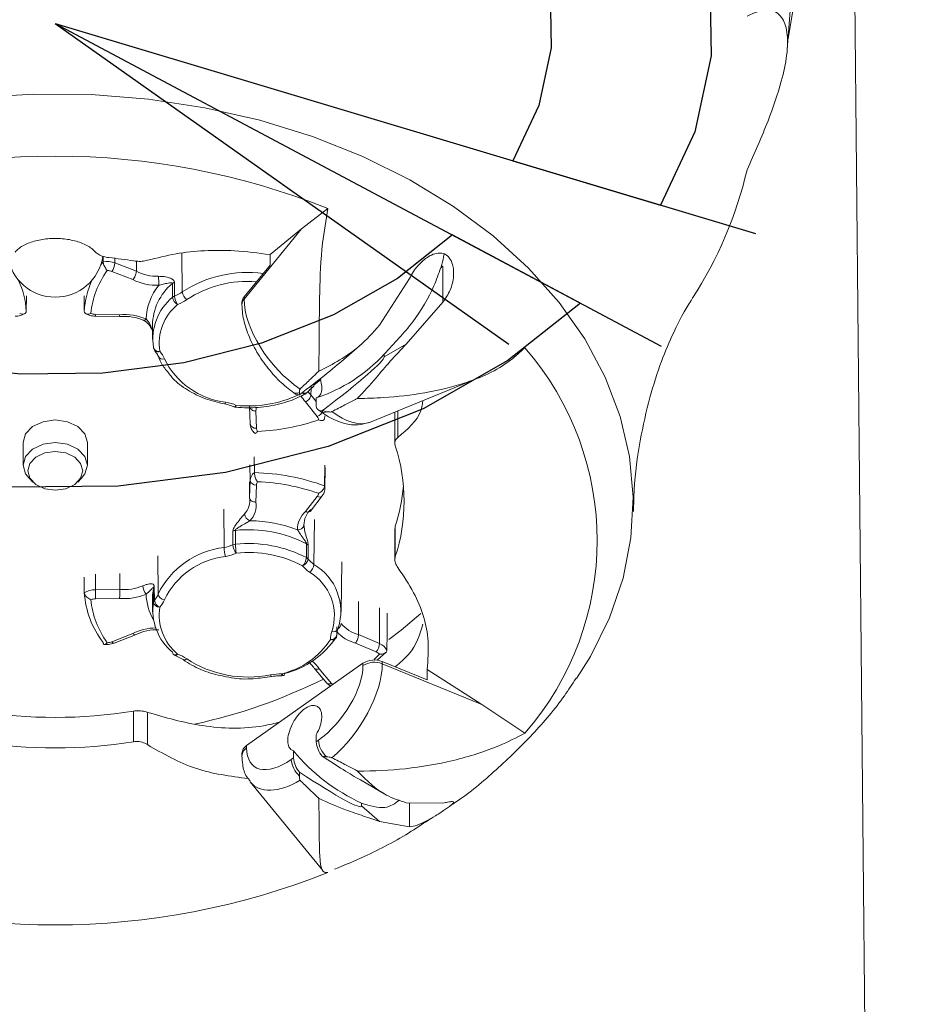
# Model space of a CAD drawing. Header units: millimetres. Extents: x 0 to 594, y 0 to 420.
# Tile 6 of 49: x 110.5 to 116.06, y 89.66 to 95.79. Entities that reach past the tile are written whole.
import ezdxf

# ---------------------------------------------------------------- set-up
doc = ezdxf.new("R2010")
doc.units = ezdxf.units.MM
doc.linetypes.add('CENTERX2', pattern=[20.32, 12.7, -2.54, 2.54, -2.54])
doc.styles.add('SLDTEXTSTYLE0', font='TXT', dxfattribs={"width": 0.605})
doc.dimstyles.new('SLDDIMSTYLE4', dxfattribs={"dimtxt": 3.5, "dimasz": 3.302, "dimexe": 0, "dimexo": 0.0625, "dimgap": 0.875, "dimtad": 1, "dimdec": 3, "dimlfac": 10, "dimrnd": 1e-09, "dimzin": 12, "dimdsep": 46, "dimtxsty": 'SLDTEXTSTYLE0', "dimsah": 1, "dimcen": 0.09, "dimadec": 0, "dimazin": 3, "dimtfac": 1, "dimtofl": 0, "dimtmove": 0, "dimatfit": 3, "dimfxl": 1, "dimfrac": 2, "dimtolj": 1, "dimtzin": 12, "dimarcsym": 0})

# ---------------------------------------------------------------- blocks, each defined once
blk = doc.blocks.new('_D_14')
at = {"color": 7, "linetype": 'Continuous', "lineweight": 0}
for p, q in [((105.7591, 96.2551), (106.1145, 59.6262)), ((115.7047, 96.2551), (116.0592, 59.7227)), ((99.8853, 65.5307), (99.0838, 65.5229)), ((99.8853, 65.5307), (99.9295, 60.9688)), ((89.9996, 65.4348), (90.801, 65.4425)), ((89.9996, 65.4348), (90.0438, 60.8729)), ((99.9295, 60.9688), (99.1281, 60.961)), ((90.0438, 60.8729), (90.8453, 60.8806)), ((106.1048, 60.6261), (116.0495, 60.7226)), ((106.1048, 60.6261), (86.5891, 60.4368))]:
    blk.add_line(p, q, dxfattribs=at)
for points in [[(106.1048, 60.6261), (109.4116, 60.1502), (109.4017, 61.1661)], [(116.0495, 60.7226), (112.7427, 61.1985), (112.7525, 60.1826)]]:
    blk.add_solid(points, dxfattribs=at)
at = {"color": 7, "linetype": 'Continuous', "lineweight": 0, "char_height": 3.5, "attachment_point": 1, "rotation": 0.55584, "style": 'SLDTEXTSTYLE0'}
for s, insert in [('%%c', (89.8081, 70.3474)), ('94', (94.6384, 70.3943)), ('3,7', (91.6068, 64.9974))]:
    blk.add_mtext(s, dxfattribs=dict(at, insert=insert))

msp = doc.modelspace()

# ---------------------------------------------------------------- linework, layer by layer
at = {"color": 7, "linetype": 'Continuous', "lineweight": 15}
for p, q in [((115.28587, 95.60814), (115.32364, 96.11699)), ((112.25723, 94.49089), (112.42226, 94.61726)), ((111.8994, 94.05264), (112.25723, 94.49089)), ((112.06096, 94.32982), (112.25723, 94.49089)), ((111.02049, 94.28569), (111.02022, 94.31911)), ((112.06096, 94.32982), (112.06096, 94.26466)), ((111.00479, 94.26374), (111.02049, 94.28569)), ((111.09368, 94.27781), (111.22747, 94.22572)), ((111.22789, 94.28908), (111.22747, 94.22572)), ((111.8994, 94.06678), (112.06096, 94.26466)), ((113.13864, 94.2574), (113.12541, 94.24724)), ((113.12541, 94.24724), (113.12887, 94.25318)), ((113.13864, 94.2574), (113.13864, 94.03299)), ((111.20577, 94.17385), (111.07439, 94.22499)), ((112.74422, 93.8897), (112.93071, 94.18002)), ((111.4646, 94.15749), (111.46527, 94.07156)), ((110.54126, 93.97617), (110.54248, 94.0736)), ((110.90197, 94.0736), (110.9032, 93.97617)), ((111.8994, 94.06678), (111.8994, 94.05264)), ((111.886, 94.03143), (111.886, 94.01729)), ((113.13864, 94.03299), (112.91071, 93.77198)), ((110.97239, 93.94564), (111.12424, 93.94345)), ((110.97297, 93.95735), (111.12291, 93.95519)), ((111.32817, 93.88882), (111.32922, 93.80347)), ((111.33448, 93.75123), (111.33482, 93.74778)), ((112.52117, 93.67642), (112.63628, 93.77591)), ((112.77284, 93.69221), (112.91071, 93.77198)), ((112.77284, 93.71007), (112.77284, 93.69221)), ((112.36466, 93.60424), (112.36018, 93.59876)), ((112.36018, 93.59876), (112.36576, 93.60357)), ((112.36576, 93.60357), (112.36466, 93.60424)), ((112.37836, 93.5513), (112.33484, 93.51685)), ((112.68105, 93.28405), (113.3471, 93.55597)), ((112.20645, 93.47024), (112.22013, 93.46056)), ((112.31667, 93.49432), (112.31627, 93.45583)), ((111.93639, 93.27529), (111.93328, 93.38326)), ((112.35488, 93.31954), (112.28256, 93.41245)), ((112.34857, 93.39221), (112.34857, 93.43638)), ((112.60606, 93.43365), (112.59925, 93.42971)), ((112.59925, 93.42971), (112.60701, 93.43288)), ((111.97333, 93.35386), (111.97638, 93.24783)), ((112.36155, 93.36056), (112.37523, 93.35088)), ((112.40019, 93.30387), (112.40197, 93.32394)), ((112.83897, 93.34508), (112.83897, 93.15343)), ((110.52223, 93.15739), (110.52223, 93.01679)), ((110.92223, 93.01679), (110.92223, 93.15739)), ((111.96281, 93.06928), (111.96334, 92.9706)), ((112.40322, 92.87185), (112.40483, 93.00166)), ((110.55893, 92.93514), (110.5825, 92.91157)), ((110.86196, 92.91157), (110.88553, 92.93514)), ((111.93206, 92.91293), (111.93328, 92.81387)), ((111.93328, 92.81387), (111.93639, 92.92184)), ((111.97638, 92.89323), (111.97333, 92.7872)), ((112.28256, 92.72861), (112.35488, 92.82152)), ((112.31295, 92.73082), (112.38645, 92.82523)), ((112.83897, 92.62009), (112.83897, 92.42836)), ((112.84178, 92.63711), (112.84031, 92.62003)), ((112.84178, 92.63711), (112.84178, 92.44667)), ((112.29907, 92.51756), (112.29824, 92.43173)), ((112.50487, 92.10356), (112.50871, 92.41441)), ((111.12491, 92.34219), (111.12485, 92.24223)), ((110.9032, 92.22097), (110.90197, 92.31915)), ((110.97215, 92.24003), (111.12485, 92.24223)), ((111.33881, 92.25946), (111.33981, 92.17383)), ((111.12291, 92.18587), (110.97297, 92.18371)), ((111.32817, 92.18881), (111.32922, 92.10347)), ((112.61333, 92.1661), (112.61218, 91.96042)), ((111.07439, 91.91607), (111.20577, 91.96721)), ((112.47767, 91.95755), (112.4783, 92.00878)), ((111.0889, 91.90708), (111.22207, 91.95891)), ((112.47764, 91.96209), (112.47766, 91.95825)), ((112.47767, 91.95755), (112.47766, 91.95825)), ((112.72216, 91.85229), (112.59383, 91.90718)), ((112.61218, 91.96042), (112.74286, 91.90453)), ((112.72892, 91.8003), (112.78661, 91.85404)), ((112.76115, 91.79267), (112.76115, 91.77852)), ((112.76115, 91.79267), (113.04098, 91.67842)), ((111.91529, 91.26867), (112.64044, 91.78143)), ((112.33582, 91.75084), (112.41468, 91.65865)), ((112.36746, 91.74711), (112.44508, 91.65637)), ((112.64044, 91.76729), (112.64044, 91.78143)), ((112.76115, 91.77852), (113.38093, 91.5255)), ((113.04098, 91.74359), (113.38093, 91.5255)), ((113.04098, 91.74359), (113.04098, 91.67842)), ((112.41468, 91.65865), (112.43872, 91.63879)), ((111.21022, 91.29298), (111.21022, 91.48343)), ((111.2963, 91.47574), (111.2963, 91.27438)), ((113.38093, 91.5255), (113.64971, 91.3451)), ((112.34857, 91.33638), (112.34857, 91.29221)), ((112.34857, 91.29221), (112.36226, 91.30188)), ((111.91529, 91.26867), (111.91529, 91.25453)), ((112.20715, 91.19221), (112.20715, 91.23638)), ((111.886, 91.21868), (111.886, 91.20453)), ((112.19347, 91.18253), (112.20715, 91.19221)), ((112.60701, 91.11012), (112.59925, 91.11329)), ((112.59925, 91.11329), (112.60606, 91.10935)), ((112.62418, 91.05405), (112.78764, 90.95948)), ((111.93791, 91.04189), (112.38951, 90.48879)), ((112.36576, 90.93943), (112.36018, 90.94424)), ((112.36018, 90.94424), (112.36466, 90.93876)), ((112.63142, 90.91007), (112.63142, 90.89221)), ((112.63142, 90.89221), (112.74422, 90.79472)), ((112.91071, 90.91245), (113.13864, 90.90973)), ((112.93071, 90.91221), (112.93071, 90.76269)), ((112.93071, 90.76269), (112.74422, 90.79472))]:
    msp.add_line(p, q, dxfattribs=at)
at = {"color": 7, "linetype": 'CENTERX2'}
for q in [(113.55066, 93.77168), (114.49929, 93.7591), (115.08838, 94.46118)]:
    msp.add_line((110.72223, 95.77168), q, dxfattribs=at)
at = {"color": 7, "linetype": 'Continuous'}
for p, q in [((113.57579, 94.91518), (114.4963, 94.63889)), ((113.198, 94.45248), (113.99663, 94.02693))]:
    msp.add_line(p, q, dxfattribs=at)
at = {"color": 8, "linetype": 'Continuous', "lineweight": 15}
for p, q in [((111.09385, 94.30707), (111.09368, 94.27781)), ((111.5117, 94.3363), (111.51378, 94.09744)), ((112.26328, 93.46827), (112.26686, 93.47267)), ((112.31627, 93.45583), (112.34857, 93.41433)), ((112.85771, 93.35618), (112.85771, 93.19033)), ((111.9352, 93.01877), (111.93639, 92.92184)), ((111.77328, 92.74352), (111.77404, 92.50369)), ((112.33727, 92.6773), (112.33484, 92.39744)), ((111.36067, 92.45176), (111.36351, 92.2134)), ((110.97213, 92.33778), (110.97215, 92.24003)), ((112.74428, 92.12794), (112.74286, 91.90453))]:
    msp.add_line(p, q, dxfattribs=at)
at = {"color": 7, "linetype": 'Continuous', "flags": 128}
for points in [[(113.18967, 98.08703), (113.69626, 97.76731), (114.12128, 97.39286), (114.45307, 96.97393), (114.68252, 96.52203), (114.80335, 96.04955), (114.81224, 95.56944), (114.70894, 95.09489), (114.4963, 94.63889)], [(112.58785, 97.52231), (112.97089, 97.28057), (113.29224, 96.99745), (113.54311, 96.6807), (113.7166, 96.33902), (113.80796, 95.98177), (113.81468, 95.61877), (113.73658, 95.25996), (113.57579, 94.91518)], [(113.198, 94.45248), (112.85613, 94.18163), (112.45573, 93.9544), (112.00778, 93.77701), (111.52457, 93.65434), (111.01935, 93.58974), (110.50598, 93.58499), (109.99855, 93.64021), (109.51096, 93.7539)], [(113.99663, 94.02693), (113.54448, 93.66872), (113.01492, 93.36818), (112.42247, 93.13357), (111.78339, 92.97133), (111.1152, 92.88589), (110.43623, 92.8796), (109.7651, 92.95264), (109.12023, 93.10301)]]:
    msp.add_lwpolyline(points, dxfattribs=at)
at = {"color": 7, "linetype": 'Continuous', "lineweight": 15, "flags": 128}
for points in [[(115.34223, 96.16059), (115.32465, 95.87586), (115.29079, 95.67447)], [(110.22975, 95.30858), (110.58752, 95.33071), (110.94664, 95.32755), (111.30353, 95.29911), (111.65464, 95.24569), (111.99648, 95.16782), (112.32566, 95.06626), (112.63891, 94.94204), (112.9331, 94.79637), (113.20532, 94.63073), (113.45287, 94.44673), (113.67327, 94.24622), (113.86435, 94.03119), (114.0242, 93.80378), (114.15123, 93.56624), (114.24419, 93.32094), (114.30214, 93.07031), (114.32451, 92.81686), (114.31108, 92.56308), (114.26198, 92.3115), (114.17771, 92.06465), (114.05909, 91.82494), (113.97274, 91.68678)], [(111.45304, 94.06411), (111.45269, 94.10708), (111.45235, 94.15004)], [(112.29784, 93.47626), (112.30573, 93.46663), (112.31627, 93.45583)], [(112.60606, 93.43365), (112.60618, 93.43355), (112.6063, 93.43345), (112.60642, 93.43336), (112.60654, 93.43326), (112.60665, 93.43317), (112.60677, 93.43307), (112.60689, 93.43297), (112.60701, 93.43288)], [(110.52223, 93.15739), (110.53745, 93.21152), (110.58081, 93.2574)], [(110.58081, 93.2574), (110.64569, 93.28805), (110.72223, 93.29882), (110.79876, 93.28805), (110.86365, 93.2574), (110.907, 93.21152), (110.92223, 93.15739)], [(110.52223, 93.01679), (110.53745, 93.07091), (110.58081, 93.11679), (110.64569, 93.14745), (110.72223, 93.15821), (110.79876, 93.14745), (110.86365, 93.11679), (110.907, 93.07091), (110.92223, 93.01679), (110.907, 92.96267), (110.88553, 92.93514)], [(110.5511, 92.98144), (110.56412, 92.93513), (110.60122, 92.89587), (110.65674, 92.86964), (110.72223, 92.86043), (110.78772, 92.86964), (110.84324, 92.89587), (110.88033, 92.93513), (110.89336, 92.98144), (110.88033, 93.02774), (110.84324, 93.067), (110.78772, 93.09323), (110.72223, 93.10245), (110.65674, 93.09323), (110.60122, 93.067), (110.56412, 93.02774), (110.5511, 92.98144)], [(110.55893, 92.93514), (110.53745, 92.96267), (110.52223, 93.01679)], [(112.40107, 92.88767), (112.4024, 93.01031), (112.40248, 93.01771)], [(111.83, 92.52045), (111.8298, 92.56349), (111.82961, 92.6065)], [(111.84486, 92.61028), (111.84505, 92.56726), (111.84523, 92.52422)], [(112.28771, 92.44039), (112.28812, 92.48331), (112.28854, 92.52622)], [(111.33346, 92.24867), (111.32851, 92.20716), (111.32817, 92.18881)], [(111.33448, 92.16306), (111.33397, 92.20588), (111.33346, 92.24867)], [(112.79223, 92.09436), (112.79046, 91.96347), (112.7891, 91.86365)], [(112.48511, 92.00089), (112.48431, 91.99556), (112.48396, 91.99449)], [(112.15074, 91.71799), (112.15043, 91.71305), (112.14955, 91.7093), (112.14813, 91.70688), (112.1467, 91.70599)], [(112.60701, 91.11012), (112.60689, 91.11002), (112.60677, 91.10993), (112.60665, 91.10983), (112.60654, 91.10974), (112.60642, 91.10964), (112.6063, 91.10954), (112.60618, 91.10944), (112.60606, 91.10935)]]:
    msp.add_lwpolyline(points, dxfattribs=at)
at = {"color": 8, "linetype": 'Continuous', "lineweight": 15, "flags": 128}
for points in [[(111.28825, 93.92857), (111.28413, 93.92446), (111.28017, 93.92157), (111.27652, 93.92004), (111.27331, 93.91989), (111.27208, 93.92027)], [(112.26328, 93.46827), (112.26802, 93.46446), (112.27258, 93.46187), (112.27679, 93.4606), (112.28048, 93.46069), (112.28242, 93.46143)], [(111.7844, 93.40988), (111.78239, 93.40512), (111.78046, 93.40161), (111.77867, 93.39949), (111.77711, 93.39885), (111.77695, 93.39887)], [(111.85055, 93.39007), (111.84656, 93.3859), (111.84272, 93.38296), (111.83919, 93.38137), (111.83608, 93.38118), (111.83497, 93.38151)], [(111.85055, 93.39007), (111.84952, 93.38516), (111.84852, 93.38153), (111.84761, 93.37929), (111.84681, 93.37853), (111.84677, 93.37853)], [(111.97483, 93.37905), (111.97483, 93.36909), (111.97333, 93.35386)], [(112.80183, 91.93073), (112.87773, 91.9884), (113.00095, 92.09245)], [(111.07439, 91.91607), (111.07813, 91.9118), (111.08173, 91.90877), (111.08505, 91.90709), (111.08797, 91.90682), (111.0889, 91.90708)], [(111.48471, 91.83942), (111.48094, 91.83516), (111.47731, 91.83214), (111.47396, 91.83047), (111.47103, 91.83021), (111.47, 91.83051)], [(112.70781, 91.8021), (112.7152, 91.80911), (112.7435, 91.83779)], [(112.06422, 91.70988), (112.06623, 91.70512), (112.06816, 91.70161), (112.06995, 91.6995), (112.07151, 91.69885), (112.07167, 91.69886)], [(112.1467, 91.70599), (112.14624, 91.70589), (112.14394, 91.70636), (112.14132, 91.70828), (112.13848, 91.71157), (112.13552, 91.71611)]]:
    msp.add_lwpolyline(points, dxfattribs=at)
at = {"color": 7, "linetype": 'Continuous', "lineweight": 15}
for centre, radius, start, end in [((110.72223, 90.35471), 4.58905, 68.256393, 111.743607), ((112.60138, 95.41986), 2.49718, 326.915052, 347.021446), ((110.72223, 94.36454), 0.3, 188.403484, 351.437073), ((110.73008, 91.34085), 2.98845, 80.754563, 83.729774), ((111.04189, 94.14061), 0.14664, 69.319185, 98.390556), ((110.9946, 94.28406), 0.09927, 323.485381, 356.388963), ((113.0649, 94.4148), 0.17382, 291.593832, 295.104206), ((111.48738, 93.91004), 0.54566, 143.995467, 174.497364), ((111.04252, 94.14162), 0.08925, 69.079773, 87.789882), ((111.35649, 94.47736), 0.28278, 242.854161, 271.999343), ((112.68804, 94.19993), 1.32169, 180.224783, 182.666479), ((110.00527, 93.94527), 0.53688, 3.298556, 25.056222), ((111.4408, 93.94487), 0.53851, 154.97723, 176.667992), ((111.35622, 94.4739), 0.33565, 243.370633, 271.973976), ((111.64287, 93.9142), 0.35491, 140.814045, 177.679431), ((111.67463, 93.88425), 0.34649, 129.905546, 179.244752), ((111.47875, 94.12041), 0.03969, 110.891551, 131.710144), ((111.66882, 93.80344), 0.3384, 129.617998, 188.874788), ((111.47942, 94.03456), 0.03961, 110.924625, 131.759324), ((111.51241, 94.07189), 0.05988, 187.469107, 242.449093), ((111.38244, 94.2852), 0.22914, 291.19312, 304.97323), ((111.56357, 94.07782), 0.0985, 183.645969, 216.812876), ((111.58117, 94.10477), 0.06779, 186.213256, 234.765912), ((111.94119, 94.03073), 0.0552, 139.217749, 179.271035), ((111.68601, 93.77565), 0.31566, 129.619144, 188.873716), ((111.38668, 94.27154), 0.27108, 291.199678, 304.971064), ((110.97397, 94.04783), 0.09048, 250.816869, 269.366833), ((111.1523, 93.61096), 0.34549, 66.827738, 94.879914), ((111.37412, 93.75524), 0.04, 190.735742, 220.265236), ((112.27254, 92.54721), 1.82802, 318.88293, 41.11707), ((111.2521, 93.62207), 0.1609, 21.169727, 40.681814), ((112.03866, 94.38249), 0.99558, 288.137131, 317.513815), ((111.84156, 93.89616), 0.48963, 206.175256, 263.295387), ((112.32084, 93.51541), 0.01408, 309.311199, 5.880162), ((112.23749, 93.48742), 0.03198, 237.113062, 284.58471), ((112.26328, 93.49655), 0.04, 298.601494, 321.813742), ((111.72484, 93.0907), 0.32469, 67.22257, 79.431344), ((111.85055, 93.41835), 0.04, 247.046879, 264.584597), ((112.37951, 93.38695), 0.03138, 170.348897, 283.746048), ((112.3379, 93.36939), 0.05266, 288.813441, 351.0732), ((112.32529, 93.2957), 0.038, 5.65317, 38.858936), ((111.97087, 93.28265), 0.03525, 192.042633, 279.005278), ((111.93174, 94.53835), 1.31186, 272.260279, 289.197517), ((112.01337, 93.24934), 0.03701, 182.336574, 216.13933), ((111.79355, 92.79173), 1.10356, 341.779231, 18.220769), ((112.00205, 92.91738), 0.06581, 126.036955, 176.113327), ((111.93174, 91.60716), 1.36381, 69.871143, 88.672306), ((111.97204, 92.9294), 0.03644, 191.975116, 276.851312), ((112.01337, 92.89172), 0.03701, 143.86067, 177.663426), ((111.93174, 91.60271), 1.31186, 70.802483, 87.739721), ((112.34877, 92.87248), 0.05446, 359.190662, 16.191961), ((111.77462, 92.98632), 1.12284, 341.880303, 354.922879), ((112.32529, 92.84536), 0.038, 321.141064, 354.34683), ((111.81502, 92.79572), 0.11964, 316.480228, 8.724318), ((111.83267, 92.76798), 0.14197, 316.523571, 7.783142), ((111.95626, 92.72138), 0.05507, 188.399017, 248.063209), ((112.38153, 92.61713), 0.14907, 131.598323, 181.181634), ((112.399, 92.64552), 0.12657, 130.818454, 181.096287), ((111.92875, 91.82235), 0.84797, 69.010695, 89.531262), ((112.23638, 92.65073), 0.03688, 263.945052, 348.060785), ((111.84965, 92.55829), 0.05222, 95.264619, 112.569486), ((111.92694, 91.83059), 0.78401, 62.534195, 96.009107), ((111.72369, 92.77354), 0.27451, 280.568795, 292.783089), ((111.85004, 92.47207), 0.05237, 95.267608, 112.505243), ((111.92308, 92.52684), 0.0933, 183.924482, 218.979551), ((111.92692, 91.74578), 0.78272, 62.552419, 95.990734), ((112.19922, 92.52949), 0.35402, 180.852448, 189.977303), ((112.2725, 92.496), 0.03421, 39.058684, 62.05778), ((111.83543, 91.98144), 0.52585, 96.703979, 153.824995), ((111.9567, 92.5092), 0.18274, 181.727336, 199.456474), ((111.72464, 92.76811), 0.32532, 280.585085, 292.770477), ((111.92676, 91.7421), 0.73004, 62.550485, 95.992135), ((111.84154, 91.96208), 0.4896, 96.702453, 153.825714), ((112.20928, 92.44723), 0.07873, 313.311504, 355.010689), ((112.24604, 92.43989), 0.05283, 289.049964, 351.117764), ((112.27169, 92.41017), 0.0342, 39.092103, 62.080864), ((112.43471, 92.5407), 0.17464, 218.607185, 235.121155), ((112.26742, 92.40479), 0.06782, 305.24545, 353.775546), ((112.16439, 92.1061), 0.33753, 341.838017, 59.669295), ((112.42465, 92.5188), 0.2065, 218.607944, 235.119753), ((112.14785, 92.07813), 0.31429, 341.838624, 59.668419), ((110.9723, 92.10521), 0.13482, 90.0626, 120.834104), ((111.4709, 92.25911), 0.56898, 183.843583, 217.663767), ((113.27501, 92.2452), 2.30286, 180.128849, 181.53015), ((111.1523, 92.5301), 0.34549, 265.120086, 293.172262), ((111.15209, 92.53327), 0.29232, 264.652514, 293.154437), ((111.35722, 92.27096), 0.09042, 184.09552, 220.289011), ((111.35662, 92.24392), 0.02364, 138.891502, 168.402565), ((111.2367, 92.26249), 0.13598, 319.309932, 338.838884), ((111.40656, 92.22166), 0.04384, 190.858697, 264.214668), ((110.97399, 92.09309), 0.09063, 90.648475, 109.167823), ((111.48738, 92.23102), 0.54566, 185.502636, 216.004533), ((111.66884, 92.11086), 0.33842, 171.126269, 230.380222), ((111.35757, 92.15834), 0.02357, 138.904665, 168.443426), ((111.37346, 92.17105), 0.03979, 191.575439, 270.956971), ((111.39342, 92.18194), 0.05422, 188.592671, 249.150591), ((111.25216, 92.23611), 0.16083, 319.313955, 338.834504), ((111.686, 92.08257), 0.31566, 171.126146, 230.380994), ((112.66558, 92.16052), 0.2071, 219.071397, 255.057489), ((112.57096, 91.93245), 0.13332, 159.0265, 181.15708), ((111.04252, 91.99944), 0.08925, 272.210118, 290.920227), ((112.01488, 92.20719), 0.50568, 283.802442, 326.727653), ((112.0214, 92.24447), 0.54214, 283.802919, 326.726016), ((112.44215, 91.96578), 0.0363, 262.905806, 348.025791), ((112.43767, 91.95804), 0.04, 329.80656, 359.289489), ((111.46884, 91.84943), 0.01582, 177.278422, 225.126855), ((112.65043, 91.91094), 0.09265, 320.730012, 356.034394), ((112.69821, 91.79411), 0.06291, 43.966562, 67.628962), ((112.71155, 91.82252), 0.08778, 27.943144, 69.107753), ((111.48471, 91.8677), 0.04, 227.478928, 248.53192), ((111.38668, 91.58668), 0.27108, 55.028936, 68.800322), ((111.92362, 92.39524), 0.69963, 236.949576, 281.593687), ((112.7116, 91.67097), 0.13139, 67.84717, 122.793728), ((112.7116, 91.65683), 0.1314, 67.845816, 122.789472), ((110.84398, 94.81679), 3.49586, 282.33632, 296.314499), ((112.13119, 91.35421), 0.36193, 89.313247, 100.662274), ((112.13552, 91.74439), 0.04, 269.350296, 286.221315), ((110.72223, 94.49703), 3.05286, 260.802002, 279.197998), ((110.72223, 94.307), 3.05327, 260.803236, 279.196764), ((112.50332, 91.30499), 0.15527, 184.719764, 221.467438), ((112.52513, 91.3173), 0.1636, 185.406727, 226.751195), ((111.94797, 91.21595), 0.06203, 121.79227, 177.481673), ((113.12258, 91.98762), 1.18421, 219.373617, 245.495893), ((112.35634, 91.19795), 0.1636, 185.406856, 226.751066), ((112.3619, 91.20499), 0.15527, 184.719579, 221.467523), ((112.40929, 90.86768), 0.08392, 121.248306, 122.12373), ((110.72223, 94.73971), 4.58905, 248.256393, 291.743607)]:
    msp.add_arc(centre, radius, start, end, dxfattribs=at)
at = {"color": 8, "linetype": 'Continuous', "lineweight": 15}
for centre, radius, start, end in [((111.92126, 93.47284), 0.74577, 82.531722, 123.120062), ((111.91597, 93.48644), 0.67583, 84.969588, 123.591354), ((111.94122, 94.01658), 0.05522, 139.227059, 179.242509), ((110.89055, 93.95554), 0.08244, 353.103973, 1.256292), ((111.36607, 93.75925), 0.03328, 200.146125, 284.000096), ((111.36054, 93.74924), 0.0261, 229.52432, 301.36486), ((111.39167, 93.70911), 0.03078, 209.263931, 289.898641), ((112.32162, 93.52127), 0.01863, 233.775426, 295.907386), ((111.92641, 94.12297), 0.73682, 264.090686, 295.084117), ((112.2256, 93.5038), 0.03864, 240.286558, 298.846115), ((112.40568, 93.5422), 0.17887, 211.417129, 226.501948), ((112.27657, 93.49167), 0.02691, 240.40909, 312.288083), ((112.39438, 93.38317), 0.03754, 239.298597, 299.798397), ((112.36812, 92.84503), 0.02698, 240.635288, 312.822665), ((111.62828, 92.22355), 0.34021, 181.86276, 210.204966), ((112.45903, 92.03545), 0.04609, 303.870041, 353.195907), ((111.35521, 91.66992), 0.33273, 91.263471, 116.686784), ((112.45616, 92.01104), 0.03235, 252.575219, 329.236342), ((112.66098, 92.14653), 0.2486, 222.147145, 254.329298), ((112.44951, 91.95689), 0.0296, 246.420215, 320.157981), ((111.47036, 91.85771), 0.02325, 236.949898, 308.125002), ((111.52735, 91.82332), 0.02066, 246.073486, 315.41464), ((112.20717, 91.64572), 0.18967, 32.314202, 52.041298), ((112.03175, 91.71427), 0.10379, 354.539024, 1.012948), ((112.43146, 91.67852), 0.02601, 229.832727, 301.577218), ((112.48601, 91.69174), 0.0541, 220.832752, 232.384744), ((111.94886, 91.2013), 0.06294, 122.230992, 177.090583)]:
    msp.add_arc(centre, radius, start, end, dxfattribs=at)
at = {"color": 7, "linetype": 'Continuous', "lineweight": 15}
for centre, major_axis, ratio, start_param, end_param in [((112.26418, 93.82059), (-0.30676, 0.37881), 0.5210907, 0.571785, 2.0988547), ((112.0622, 93.18972), (0.70985, 0.50526), 0.0661895, 5.1399383, 6.2361068), ((111.92078, 93.28972), (0.70985, 0.50526), 0.0661895, 5.1399383, 5.6716056), ((112.24216, 93.56746), (-0.00617, 0.1268), 0.0325736, 2.4465472, 2.6354146), ((112.45499, 93.41696), (0.14881, -0.00677), 0.4743007, 4.2593504, 4.4482178), ((112.43297, 93.70124), (-0.26656, 0.40749), 0.4697784, 3.01258, 3.0506726), ((112.36226, 91.57059), (0.23135, 0.31279), 0.493823, 4.123703, 5.6944993), ((112.43297, 91.52059), (0.26656, 0.40749), 0.4697784, 4.1333112, 5.660381), ((112.19347, 91.45124), (0.23135, 0.31279), 0.493823, 2.5529067, 4.123703), ((112.0622, 91.4947), (0.70985, -0.50526), 0.0661895, 5.2340954, 5.6716056), ((112.45499, 91.26746), (0.14881, 0.00677), 0.4743007, 4.2161718, 4.4050392), ((112.24216, 91.11696), (0.00617, 0.1268), 0.0325736, 4.408159, 4.5970264), ((111.92078, 91.3947), (0.70985, -0.50526), 0.0661895, 5.2340954, 6.3302639)]:
    msp.add_ellipse(centre, major_axis=major_axis, ratio=ratio, start_param=start_param, end_param=end_param, dxfattribs=at)
at = {"color": 8, "linetype": 'Continuous', "lineweight": 15}
for centre, major_axis, ratio, start_param, end_param in [((112.43297, 93.70124), (-0.26656, 0.40749), 0.4697784, 2.2373272, 3.01258), ((112.26418, 91.40124), (0.30676, 0.37881), 0.5210907, 3.0334553, 4.0968775)]:
    msp.add_ellipse(centre, major_axis=major_axis, ratio=ratio, start_param=start_param, end_param=end_param, dxfattribs=at)
at = {"color": 7, "linetype": 'Continuous', "lineweight": 15}
for points, knots in [([(115.03476, 95.81759), (115.083, 95.83837), (115.16466, 95.87356), (115.2515, 95.82509), (115.29045, 95.72437), (115.28831, 95.58079), (115.24716, 95.38874), (115.16063, 95.13998), (115.07995, 94.9599), (115.03476, 94.85903)], [0, 0, 0, 0, 0.1997897, 0.3382119, 0.4498393, 0.561912, 0.6653234, 0.8125256, 1, 1, 1, 1]), ([(112.36466, 93.60424), (112.36468, 93.60476), (112.36648, 93.67547), (112.36741, 93.82894), (112.36951, 94.09475), (112.37876, 94.36672), (112.40975, 94.5452), (112.42226, 94.61726)], [0, 0, 0, 0, 0.0019378, 0.2612736, 0.5281817, 0.8095195, 1, 1, 1, 1]), ([(110.97305, 94.34589), (110.96759, 94.35155), (110.94812, 94.37173), (110.89654, 94.40146), (110.81303, 94.42553), (110.72056, 94.43338), (110.62988, 94.42504), (110.55003, 94.40196), (110.49811, 94.37307), (110.47804, 94.35264), (110.47141, 94.34589)], [0, 0, 0, 0, 0.0592279, 0.2112576, 0.3595442, 0.5033093, 0.6444774, 0.7856149, 0.9291865, 1, 1, 1, 1]), ([(112.06096, 94.32982), (111.98706, 94.33938), (111.7876, 94.3652), (111.5203, 94.35017), (111.35501, 94.30902), (111.2963, 94.29441)], [0, 0, 0, 0, 0.2750732, 0.7424915, 1, 1, 1, 1]), ([(110.97305, 94.34589), (110.97917, 94.34035), (110.99142, 94.32927), (111.02159, 94.31697), (111.04515, 94.31322), (111.05647, 94.31142)], [0, 0, 0, 0, 0.3414901, 0.6833906, 1, 1, 1, 1]), ([(112.93071, 94.18002), (112.9389, 94.19545), (112.9602, 94.2356), (113.00662, 94.28853), (113.0597, 94.32669), (113.10537, 94.34125), (113.14075, 94.33934), (113.16854, 94.32406), (113.19005, 94.29623), (113.2051, 94.25311), (113.20761, 94.18728), (113.18934, 94.10639), (113.15553, 94.05744), (113.13864, 94.03299)], [0, 0, 0, 0, 0.0796442, 0.2072419, 0.3247718, 0.3997134, 0.4573454, 0.5154171, 0.5646855, 0.6310618, 0.7284929, 0.8644171, 1, 1, 1, 1]), ([(113.14573, 94.33388), (113.14487, 94.32768), (113.1412, 94.301), (113.13422, 94.27394), (113.12887, 94.25318)], [0, 0, 0, 0, 0.2323764, 1, 1, 1, 1]), ([(111.02049, 94.28569), (111.02077, 94.28248), (111.02132, 94.27608), (111.02526, 94.26448), (111.03097, 94.25254), (111.03818, 94.24087), (111.04333, 94.23404), (111.04589, 94.23089), (111.04596, 94.23081)], [0, 0, 0, 0, 0.185671, 0.3711413, 0.5629001, 0.7718642, 0.9938084, 1, 1, 1, 1]), ([(111.21022, 94.29047), (111.22214, 94.28913), (111.24597, 94.28645), (111.27571, 94.28916), (111.29101, 94.29306), (111.2963, 94.29441)], [0, 0, 0, 0, 0.3957518, 0.7912366, 1, 1, 1, 1]), ([(113.12541, 94.24724), (113.11198, 94.2098), (113.07207, 94.09853), (112.95903, 93.90522), (112.83489, 93.7751), (112.77284, 93.71007)], [0, 0, 0, 0, 0.2023397, 0.6012857, 1, 1, 1, 1]), ([(111.22747, 94.22572), (111.22721, 94.22227), (111.22669, 94.21535), (111.22289, 94.20279), (111.21735, 94.19035), (111.21147, 94.18081), (111.20752, 94.1758), (111.20597, 94.17407), (111.20577, 94.17385)], [0, 0, 0, 0, 0.21523061, 0.43047683, 0.64588819, 0.8618904, 0.98231428, 1, 1, 1, 1]), ([(111.36636, 94.19475), (111.37786, 94.19434), (111.40414, 94.19341), (111.43322, 94.18586), (111.45237, 94.17724), (111.46123, 94.16932), (111.46429, 94.16264), (111.46453, 94.15866), (111.4646, 94.15749)], [0, 0, 0, 0, 0.2486786, 0.5677844, 0.7549621, 0.8770057, 0.963799, 1, 1, 1, 1]), ([(111.36778, 94.13845), (111.37664, 94.14075), (111.39757, 94.14618), (111.42138, 94.15166), (111.43922, 94.15469), (111.44771, 94.15472), (111.45098, 94.15318), (111.45214, 94.15182), (111.45228, 94.15061), (111.45235, 94.15004)], [0, 0, 0, 0, 0.2580089, 0.6092345, 0.8054679, 0.9155872, 0.9521149, 0.977609, 1, 1, 1, 1]), ([(111.886, 94.01729), (111.88682, 93.99899), (111.88913, 93.94719), (111.9129, 93.85636), (111.96143, 93.74772), (112.02867, 93.64291), (112.10842, 93.55014), (112.17018, 93.49623), (112.20299, 93.47271), (112.20645, 93.47024)], [0, 0, 0, 0, 0.0963766, 0.2727789, 0.4501119, 0.6276167, 0.8064649, 0.9796149, 1, 1, 1, 1]), ([(114.32765, 92.72711), (114.32824, 92.77296), (114.33019, 92.92361), (114.36516, 93.16735), (114.42487, 93.43777), (114.49865, 93.66397), (114.57351, 93.84155), (114.64081, 93.972), (114.67601, 94.02793), (114.69172, 94.05289)], [0, 0, 0, 0, 0.0801299, 0.263335, 0.438278, 0.6010407, 0.7508874, 0.8888451, 1, 1, 1, 1]), ([(110.47206, 93.94564), (110.48289, 93.94645), (110.506, 93.94818), (110.52579, 93.95844), (110.53631, 93.9639)], [0, 0, 0, 0, 0.4683773, 1, 1, 1, 1]), ([(110.54126, 93.97617), (110.54083, 93.97335), (110.53998, 93.96773), (110.53391, 93.96174), (110.52496, 93.95834), (110.5134, 93.95822), (110.50474, 93.9605), (110.50034, 93.96232), (110.50022, 93.96237)], [0, 0, 0, 0, 0.1856547, 0.3711311, 0.5628793, 0.7718024, 0.9937543, 1, 1, 1, 1]), ([(110.9032, 93.97617), (110.90363, 93.97335), (110.90448, 93.96773), (110.91054, 93.96174), (110.91949, 93.95834), (110.93105, 93.95822), (110.93972, 93.9605), (110.94412, 93.96232), (110.94424, 93.96237)], [0, 0, 0, 0, 0.1856547, 0.3711311, 0.5628793, 0.7718024, 0.9937543, 1, 1, 1, 1]), ([(110.90815, 93.9639), (110.91761, 93.95889), (110.93726, 93.9485), (110.9604, 93.94662), (110.97239, 93.94564)], [0, 0, 0, 0, 0.4815359, 1, 1, 1, 1]), ([(111.12249, 93.94329), (111.13629, 93.944), (111.17661, 93.94605), (111.22917, 93.93728), (111.26199, 93.92428), (111.27206, 93.92028)], [0, 0, 0, 0, 0.2650423, 0.7742417, 1, 1, 1, 1]), ([(111.12291, 93.95519), (111.12293, 93.95493), (111.12306, 93.95293), (111.1234, 93.94844), (111.12386, 93.944), (111.12413, 93.94395), (111.12424, 93.94393)], [0, 0, 0, 0, 0.0352418, 0.2742343, 0.703131, 1, 1, 1, 1]), ([(111.27202, 93.92008), (111.276, 93.91809), (111.28609, 93.91303), (111.30376, 93.89648), (111.31898, 93.87558), (111.32611, 93.8595), (111.3286, 93.85388)], [0, 0, 0, 0, 0.1686818, 0.4272525, 0.7996365, 1, 1, 1, 1]), ([(112.74422, 93.8897), (112.70302, 93.84407), (112.59424, 93.72359), (112.45191, 93.64533), (112.36636, 93.60386), (112.36576, 93.60357)], [0, 0, 0, 0, 0.3771294, 0.995615, 1, 1, 1, 1]), ([(112.60606, 93.43365), (112.60647, 93.43408), (112.64479, 93.47345), (112.71105, 93.54816), (112.80926, 93.66547), (112.8766, 93.73617), (112.91071, 93.77198)], [0, 0, 0, 0, 0.0043751, 0.4053262, 0.6987871, 1, 1, 1, 1]), ([(113.64971, 93.74932), (113.62062, 93.72258), (113.51247, 93.62321), (113.29742, 93.52743), (113.02498, 93.46285), (112.80242, 93.43874), (112.66185, 93.43361), (112.60775, 93.43289), (112.60701, 93.43288)], [0, 0, 0, 0, 0.1108176, 0.4119366, 0.6321526, 0.858437, 0.9980632, 1, 1, 1, 1]), ([(111.3436, 93.72938), (111.34931, 93.72186), (111.3581, 93.7103), (111.36302, 93.69843), (111.36474, 93.69428)], [0, 0, 0, 0, 0.6504615, 1, 1, 1, 1]), ([(111.36474, 93.69428), (111.37201, 93.67677), (111.38798, 93.63829), (111.41711, 93.60476), (111.43298, 93.58649)], [0, 0, 0, 0, 0.4552402, 1, 1, 1, 1]), ([(111.43298, 93.58649), (111.44011, 93.57674), (111.46855, 93.53784), (111.54492, 93.48371), (111.65358, 93.42819), (111.73675, 93.40842), (111.77695, 93.39887)], [0, 0, 0, 0, 0.1017557, 0.4056903, 0.7127683, 1, 1, 1, 1]), ([(112.24823, 93.49165), (112.26801, 93.51052), (112.30381, 93.5447), (112.34113, 93.58046), (112.35867, 93.5973), (112.36018, 93.59876)], [0, 0, 0, 0, 0.5298792, 0.9593423, 1, 1, 1, 1]), ([(112.29472, 93.47182), (112.3012, 93.47925), (112.31118, 93.4907), (112.32485, 93.50087), (112.32965, 93.50444)], [0, 0, 0, 0, 0.64836457, 1, 1, 1, 1]), ([(112.34857, 93.43638), (112.35426, 93.43876), (112.36836, 93.44466), (112.38167, 93.468), (112.38645, 93.50516), (112.3788, 93.5371), (112.37494, 93.5532)], [0, 0, 0, 0, 0.1757751, 0.4355707, 0.7154784, 1, 1, 1, 1]), ([(111.84677, 93.37853), (111.87091, 93.37688), (111.94064, 93.37213), (112.05679, 93.38212), (112.1809, 93.41228), (112.25083, 93.44613), (112.28243, 93.46143)], [0, 0, 0, 0, 0.1575891, 0.4553127, 0.753891, 1, 1, 1, 1]), ([(112.24823, 93.49165), (112.24809, 93.49151), (112.24683, 93.49025), (112.24446, 93.48614), (112.24367, 93.47856), (112.24404, 93.47306), (112.24425, 93.46995)], [0, 0, 0, 0, 0.0208257, 0.1859605, 0.5406498, 1, 1, 1, 1]), ([(112.28256, 93.41245), (112.28287, 93.41259), (112.28528, 93.4137), (112.29146, 93.41715), (112.3006, 93.42437), (112.30919, 93.43466), (112.31506, 93.44576), (112.31587, 93.45247), (112.31627, 93.45583)], [0, 0, 0, 0, 0.0177089, 0.1380989, 0.35407, 0.5695255, 0.7847749, 1, 1, 1, 1]), ([(111.77695, 93.39887), (111.79012, 93.39591), (111.81038, 93.39136), (111.82858, 93.38407), (111.83495, 93.38152)], [0, 0, 0, 0, 0.6502102, 1, 1, 1, 1]), ([(111.93328, 93.38326), (111.93376, 93.38007), (111.93472, 93.3737), (111.94171, 93.36503), (111.95191, 93.3583), (111.96277, 93.35486), (111.97009, 93.35399), (111.97296, 93.35387), (111.97333, 93.35386)], [0, 0, 0, 0, 0.2152325, 0.4304196, 0.6459349, 0.8619057, 0.9822858, 1, 1, 1, 1]), ([(112.59925, 93.42971), (112.59719, 93.42864), (112.57338, 93.41623), (112.52273, 93.3899), (112.47415, 93.36476), (112.44731, 93.35087)], [0, 0, 0, 0, 0.0406487, 0.4701192, 1, 1, 1, 1]), ([(112.85771, 93.19033), (112.91823, 93.24157), (112.99788, 93.30901), (113.01072, 93.39842), (113.0138, 93.4199)], [0, 0, 0, 0, 0.75974747, 1, 1, 1, 1]), ([(112.37523, 93.35088), (112.39199, 93.33975), (112.44131, 93.30698), (112.51974, 93.27556), (112.60193, 93.26266), (112.64751, 93.27587), (112.66606, 93.28125)], [0, 0, 0, 0, 0.1758502, 0.5176278, 0.8036099, 1, 1, 1, 1]), ([(112.44731, 93.35087), (112.44594, 93.35033), (112.44107, 93.3484), (112.42901, 93.34829), (112.41906, 93.34973), (112.41304, 93.3506)], [0, 0, 0, 0, 0.1344099, 0.476166, 1, 1, 1, 1]), ([(111.9364, 93.27496), (111.9379, 93.265), (111.94089, 93.24515), (111.95535, 93.22535), (111.96586, 93.21639), (111.96864, 93.21402)], [0, 0, 0, 0, 0.42560674, 0.84808648, 1, 1, 1, 1]), ([(112.36311, 93.29944), (112.36323, 93.29939), (112.36763, 93.29757), (112.37599, 93.29492), (112.38664, 93.29394), (112.39464, 93.29617), (112.39996, 93.30123), (112.4007, 93.30672), (112.40107, 93.30947)], [0, 0, 0, 0, 0.0062403, 0.2281985, 0.4370946, 0.6288503, 0.8142818, 1, 1, 1, 1]), ([(111.98347, 93.22751), (111.9834, 93.22743), (111.98087, 93.2243), (111.97618, 93.2191), (111.97069, 93.21535), (111.96735, 93.21453), (111.96639, 93.2161), (111.96625, 93.21634)], [0, 0, 0, 0, 0.0094266, 0.3446387, 0.6602541, 0.9498169, 1, 1, 1, 1]), ([(112.85771, 93.19033), (112.85193, 93.18446), (112.84038, 93.17273), (112.83761, 93.15287), (112.84079, 93.14062), (112.84178, 93.13679)], [0, 0, 0, 0, 0.4070861, 0.8146212, 1, 1, 1, 1]), ([(111.96334, 92.9706), (111.96352, 92.96736), (111.96388, 92.96088), (111.96652, 92.94874), (111.97059, 92.93613), (111.97621, 92.92384), (111.98087, 92.91675), (111.9834, 92.91363), (111.98347, 92.91355)], [0, 0, 0, 0, 0.185714, 0.371167, 0.5628741, 0.7718295, 0.9937591, 1, 1, 1, 1]), ([(112.40107, 92.88767), (112.4007, 92.88453), (112.39996, 92.87825), (112.39464, 92.86762), (112.38664, 92.8573), (112.37599, 92.84809), (112.36763, 92.84348), (112.36323, 92.84167), (112.36311, 92.84162)], [0, 0, 0, 0, 0.18571817, 0.3711497, 0.56290544, 0.77180147, 0.99375974, 1, 1, 1, 1]), ([(112.38645, 92.82523), (112.3929, 92.83498), (112.40245, 92.84941), (112.40191, 92.86622), (112.40174, 92.87167)], [0, 0, 0, 0, 0.6758571, 1, 1, 1, 1]), ([(111.97333, 92.7872), (111.97296, 92.78719), (111.97009, 92.78712), (111.96277, 92.78753), (111.95191, 92.79023), (111.94171, 92.79626), (111.93472, 92.80441), (111.93376, 92.81071), (111.93328, 92.81387)], [0, 0, 0, 0, 0.0177142, 0.1380941, 0.3540647, 0.5695797, 0.7847666, 1, 1, 1, 1]), ([(111.82961, 92.6065), (111.82997, 92.60963), (111.8308, 92.61691), (111.83933, 92.63348), (111.85713, 92.6585), (111.88009, 92.68749), (111.89573, 92.70646), (111.90154, 92.71306), (111.90178, 92.71333)], [0, 0, 0, 0, 0.089734, 0.208817, 0.4348367, 0.7638758, 0.99036, 1, 1, 1, 1]), ([(112.31258, 92.73113), (112.31143, 92.72968), (112.30861, 92.72613), (112.30051, 92.72424), (112.29147, 92.72523), (112.28529, 92.72741), (112.28287, 92.72847), (112.28256, 92.72861)], [0, 0, 0, 0, 0.2073866, 0.5072565, 0.807844, 0.9754022, 1, 1, 1, 1]), ([(111.93569, 92.67029), (111.92817, 92.66598), (111.90951, 92.65528), (111.88157, 92.6394), (111.85903, 92.62581), (111.84832, 92.61716), (111.8452, 92.61266), (111.84496, 92.61101), (111.84486, 92.61028)], [0, 0, 0, 0, 0.2441724, 0.6061927, 0.840434, 0.9410303, 0.9741514, 1, 1, 1, 1]), ([(112.27246, 92.6431), (112.27342, 92.63388), (112.27562, 92.61281), (112.28473, 92.57826), (112.29295, 92.55028), (112.29739, 92.53295), (112.29897, 92.52299), (112.29905, 92.51879), (112.29907, 92.51756)], [0, 0, 0, 0, 0.2487065, 0.5678264, 0.7549587, 0.8770006, 0.9638028, 1, 1, 1, 1]), ([(112.23249, 92.61406), (112.23656, 92.60721), (112.24618, 92.59105), (112.26342, 92.5675), (112.27754, 92.54793), (112.28466, 92.53691), (112.28742, 92.53111), (112.28839, 92.52825), (112.28849, 92.52687), (112.28854, 92.52622)], [0, 0, 0, 0, 0.2580322, 0.6092633, 0.8055152, 0.9156211, 0.9521498, 0.9776455, 1, 1, 1, 1]), ([(112.84178, 92.44667), (112.84022, 92.43799), (112.83712, 92.42065), (112.84537, 92.39651), (112.85454, 92.3831), (112.85771, 92.37846)], [0, 0, 0, 0, 0.3957831, 0.7912279, 1, 1, 1, 1]), ([(113.04098, 91.74359), (113.04552, 91.8022), (113.05778, 91.96039), (112.99087, 92.18168), (112.89261, 92.32688), (112.85771, 92.37846)], [0, 0, 0, 0, 0.2750705, 0.7424903, 1, 1, 1, 1]), ([(111.26703, 92.2645), (111.27652, 92.26807), (111.29818, 92.27622), (111.3188, 92.27809), (111.33128, 92.27546), (111.33673, 92.27024), (111.33859, 92.26451), (111.33876, 92.26061), (111.33881, 92.25946)], [0, 0, 0, 0, 0.2486939, 0.567832, 0.7549698, 0.8770555, 0.9638292, 1, 1, 1, 1]), ([(110.94424, 92.17869), (110.94412, 92.17874), (110.93972, 92.18055), (110.93105, 92.1848), (110.91949, 92.1929), (110.91054, 92.20206), (110.90448, 92.21176), (110.90363, 92.2179), (110.9032, 92.22097)], [0, 0, 0, 0, 0.0062457, 0.2281976, 0.4371207, 0.6288689, 0.8143453, 1, 1, 1, 1]), ([(111.12485, 92.24223), (111.12482, 92.23871), (111.12477, 92.23169), (111.12442, 92.21834), (111.12392, 92.20475), (111.1234, 92.194), (111.12306, 92.18818), (111.12293, 92.18613), (111.12291, 92.18587)], [0, 0, 0, 0, 0.2152241, 0.4303997, 0.6459149, 0.8619001, 0.9822528, 1, 1, 1, 1]), ([(111.33346, 92.24867), (111.33343, 92.24922), (111.33336, 92.25039), (111.33284, 92.25143), (111.33139, 92.25209), (111.32759, 92.24971), (111.31921, 92.24173), (111.30721, 92.22945), (111.29389, 92.21754), (111.28825, 92.21249)], [0, 0, 0, 0, 0.022425, 0.0478517, 0.0844379, 0.1945452, 0.3907656, 0.7419866, 1, 1, 1, 1]), ([(111.20577, 91.96721), (111.20597, 91.96699), (111.20752, 91.96531), (111.21149, 91.96152), (111.21719, 91.9585), (111.22144, 91.95775), (111.22267, 91.95923), (111.2227, 91.95927)], [0, 0, 0, 0, 0.0307252, 0.2399359, 0.6151936, 0.9895766, 1, 1, 1, 1]), ([(111.22149, 91.95855), (111.23255, 91.96385), (111.26496, 91.97939), (111.31645, 91.99046), (111.35485, 91.99081), (111.36677, 91.99091)], [0, 0, 0, 0, 0.2631827, 0.7712108, 1, 1, 1, 1]), ([(112.47766, 91.95895), (112.47797, 91.96659), (112.47844, 91.97835), (112.48247, 91.99015), (112.48388, 91.99429)], [0, 0, 0, 0, 0.6492469, 1, 1, 1, 1]), ([(112.84136, 91.75992), (112.87143, 91.78511), (112.96538, 91.86384), (112.99456, 91.96065), (113.01441, 92.02648)], [0, 0, 0, 0, 0.3200207, 1, 1, 1, 1]), ([(111.04596, 91.91025), (111.04589, 91.91017), (111.04333, 91.90709), (111.03819, 91.9021), (111.03097, 91.8987), (111.02526, 91.89932), (111.02132, 91.90341), (111.02077, 91.90877), (111.02049, 91.91145)], [0, 0, 0, 0, 0.0061916, 0.2281953, 0.4370832, 0.6288398, 0.8142783, 1, 1, 1, 1]), ([(111.02237, 91.89987), (111.03315, 91.89896), (111.05597, 91.89703), (111.07752, 91.90361), (111.0889, 91.90708)], [0, 0, 0, 0, 0.4723755, 1, 1, 1, 1]), ([(112.59383, 91.90718), (112.594, 91.90741), (112.59532, 91.90922), (112.59869, 91.91448), (112.60367, 91.92438), (112.60834, 91.93719), (112.61152, 91.95), (112.61196, 91.95695), (112.61218, 91.96042)], [0, 0, 0, 0, 0.0177467, 0.1381432, 0.3541225, 0.5696204, 0.7847934, 1, 1, 1, 1]), ([(112.7891, 91.86365), (112.78865, 91.86075), (112.78773, 91.85495), (112.78115, 91.84763), (112.77137, 91.84203), (112.75854, 91.83855), (112.74873, 91.83779), (112.74363, 91.83779), (112.7435, 91.83779)], [0, 0, 0, 0, 0.1857281, 0.3711102, 0.5628653, 0.7718101, 0.9937735, 1, 1, 1, 1]), ([(111.47007, 91.83048), (111.48157, 91.82545), (111.49924, 91.81774), (111.51386, 91.80788), (111.51896, 91.80444)], [0, 0, 0, 0, 0.6505576, 1, 1, 1, 1]), ([(111.51896, 91.80444), (111.53694, 91.7927), (111.58858, 91.75897), (111.68861, 91.71612), (111.77625, 91.70004), (111.82004, 91.692)], [0, 0, 0, 0, 0.210924, 0.6057514, 1, 1, 1, 1]), ([(112.30007, 91.78794), (112.30748, 91.7827), (112.32276, 91.7719), (112.3306, 91.75902), (112.33463, 91.75238)], [0, 0, 0, 0, 0.4851476, 1, 1, 1, 1]), ([(112.33622, 91.7512), (112.3373, 91.74986), (112.34016, 91.74631), (112.34853, 91.74396), (112.35805, 91.74433), (112.36459, 91.74607), (112.36713, 91.74699), (112.36746, 91.74711)], [0, 0, 0, 0, 0.18685963, 0.49445782, 0.80285034, 0.97468356, 1, 1, 1, 1]), ([(111.82004, 91.692), (111.82021, 91.69197), (111.86358, 91.68225), (111.95086, 91.68266), (112.03341, 91.69373), (112.07167, 91.69886)], [0, 0, 0, 0, 0.0020906, 0.5375705, 1, 1, 1, 1]), ([(112.07167, 91.69886), (112.08524, 91.70097), (112.10615, 91.70422), (112.12756, 91.70435), (112.13507, 91.70439)], [0, 0, 0, 0, 0.6493488, 1, 1, 1, 1]), ([(113.18382, 90.89294), (113.19501, 90.90021), (113.29793, 90.96717), (113.47257, 91.11464), (113.70032, 91.336), (113.86587, 91.52849), (113.94519, 91.65155), (113.96869, 91.688)], [0, 0, 0, 0, 0.0347609, 0.3198271, 0.6026998, 0.8823063, 1, 1, 1, 1]), ([(111.2963, 91.47574), (111.28545, 91.47904), (111.26373, 91.48563), (111.23286, 91.48645), (111.21549, 91.48413), (111.21022, 91.48343)], [0, 0, 0, 0, 0.4103028, 0.8209427, 1, 1, 1, 1]), ([(111.2963, 91.47574), (111.40807, 91.44346), (111.63163, 91.3789), (111.93262, 91.36856), (112.08853, 91.40685), (112.1225, 91.41519)], [0, 0, 0, 0, 0.4388353, 0.8777539, 1, 1, 1, 1]), ([(112.20715, 91.23638), (112.20147, 91.23876), (112.18739, 91.24466), (112.1739, 91.26794), (112.16981, 91.30633), (112.17933, 91.35668), (112.2017, 91.40951), (112.23285, 91.45713), (112.26648, 91.49213), (112.29926, 91.51289), (112.32779, 91.52051), (112.35297, 91.5166), (112.3736, 91.4993), (112.38547, 91.46632), (112.38332, 91.41923), (112.36857, 91.37264), (112.35352, 91.34535), (112.34857, 91.33638)], [0, 0, 0, 0, 0.0461845, 0.1144414, 0.1879951, 0.2682342, 0.3521895, 0.4174272, 0.4830587, 0.5390537, 0.5917263, 0.6493721, 0.7168328, 0.7949011, 0.8786807, 0.9601393, 1, 1, 1, 1]), ([(111.2963, 91.27438), (111.28563, 91.28014), (111.26428, 91.29168), (111.2333, 91.29569), (111.21572, 91.29363), (111.21022, 91.29298)], [0, 0, 0, 0, 0.4070728, 0.8146247, 1, 1, 1, 1]), ([(112.60701, 91.11012), (112.60775, 91.11011), (112.70757, 91.10876), (112.91008, 91.11867), (113.20991, 91.17086), (113.46944, 91.25281), (113.59786, 91.31856), (113.64971, 91.3451)], [0, 0, 0, 0, 0.0019371, 0.2612742, 0.5281815, 0.8095237, 1, 1, 1, 1]), ([(111.2963, 91.27438), (111.39388, 91.21832), (111.58763, 91.107), (111.81343, 91.07745), (111.92551, 91.06278)], [0, 0, 0, 0, 0.503619, 1, 1, 1, 1]), ([(111.886, 91.20453), (111.88698, 91.18635), (111.88944, 91.14053), (111.9049, 91.08456), (111.93036, 91.0559), (111.93813, 91.04715)], [0, 0, 0, 0, 0.3138305, 0.7907021, 1, 1, 1, 1]), ([(112.44731, 91.19277), (112.44711, 91.19287), (112.44534, 91.19379), (112.43931, 91.19558), (112.42776, 91.19676), (112.41835, 91.19764), (112.41304, 91.19814)], [0, 0, 0, 0, 0.020786, 0.1859225, 0.5406081, 1, 1, 1, 1]), ([(112.44731, 91.19277), (112.47415, 91.17869), (112.52273, 91.1532), (112.57338, 91.12677), (112.59719, 91.11436), (112.59925, 91.11329)], [0, 0, 0, 0, 0.52990098, 0.95935075, 1, 1, 1, 1]), ([(112.91071, 90.91245), (112.8686, 90.92571), (112.75744, 90.96074), (112.66527, 91.04847), (112.60647, 91.10892), (112.60606, 91.10935)], [0, 0, 0, 0, 0.3771278, 0.9956183, 1, 1, 1, 1]), ([(112.24823, 91.052), (112.24744, 91.05299), (112.24462, 91.0565), (112.2437, 91.06558), (112.24404, 91.07381), (112.24425, 91.07878)], [0, 0, 0, 0, 0.1345228, 0.47624698, 1, 1, 1, 1]), ([(112.36018, 90.94424), (112.35867, 90.9457), (112.34113, 90.96254), (112.30381, 90.9984), (112.26801, 91.03293), (112.24823, 91.052)], [0, 0, 0, 0, 0.0406577, 0.4701208, 1, 1, 1, 1]), ([(112.42226, 90.47716), (112.4143, 90.47663), (112.38472, 90.47466), (112.37172, 90.54013), (112.36764, 90.67107), (112.36727, 90.80462), (112.36566, 90.89997), (112.36468, 90.93823), (112.36466, 90.93876)], [0, 0, 0, 0, 0.1108166, 0.4119407, 0.6321536, 0.8584372, 0.9980662, 1, 1, 1, 1]), ([(112.36576, 90.93943), (112.36636, 90.93914), (112.42212, 90.91209), (112.51796, 90.87205), (112.64846, 90.82768), (112.71202, 90.8058), (112.74422, 90.79472)], [0, 0, 0, 0, 0.0043784, 0.4053242, 0.6987904, 1, 1, 1, 1]), ([(112.86808, 90.92877), (112.84011, 90.90814), (112.77922, 90.86323), (112.68329, 90.89363), (112.63142, 90.91007)], [0, 0, 0, 0, 0.4593053, 1, 1, 1, 1]), ([(113.13864, 90.90973), (113.14904, 90.91202), (113.17609, 90.91797), (113.20127, 90.92027), (113.20858, 90.91574), (113.19903, 90.90475), (113.18115, 90.89046), (113.15665, 90.87287), (113.12562, 90.85175), (113.08583, 90.82614), (113.03322, 90.79573), (112.97513, 90.76884), (112.9455, 90.76474), (112.93071, 90.76269)], [0, 0, 0, 0, 0.07964757, 0.2072353, 0.32476869, 0.39971366, 0.45734285, 0.51541689, 0.56468476, 0.63105608, 0.72849658, 0.86442253, 1, 1, 1, 1]), ([(112.46263, 90.49704), (112.52468, 90.52287), (112.69096, 90.5921), (112.89229, 90.69876), (113.02369, 90.78713), (113.06404, 90.81426)], [0, 0, 0, 0, 0.2920547, 0.7826292, 1, 1, 1, 1])]:
    msp.add_open_spline(points, degree=3, knots=knots, dxfattribs=at)
at = {"color": 8, "linetype": 'Continuous', "lineweight": 15}
msp.add_open_spline([(111.28825, 93.92857), (111.2936, 93.92272), (111.30687, 93.90819), (111.31923, 93.88268), (111.32609, 93.86322), (111.32857, 93.85618)], degree=3, knots=[0, 0, 0, 0, 0.3008832, 0.7471218, 1, 1, 1, 1], dxfattribs=at)

# ---------------------------------------------------------------- dimensions: what is measured, and where the dimension line sits
at = {"color": 7, "linetype": 'Continuous', "lineweight": 0}
dim = msp.add_linear_dim(base=(116.04946, 60.7226), p1=(105.74943, 97.25509), p2=(115.69503, 97.25509), angle=0.555844, text='%%c<>', dimstyle='SLDDIMSTYLE4', dxfattribs=at)
dim.commit()
dim.dimension.update_dxf_attribs({"geometry": '_D_14', "text_midpoint": (94.72223, 60.51569), "dimtype": 160})

doc.saveas('drawing.dxf')
